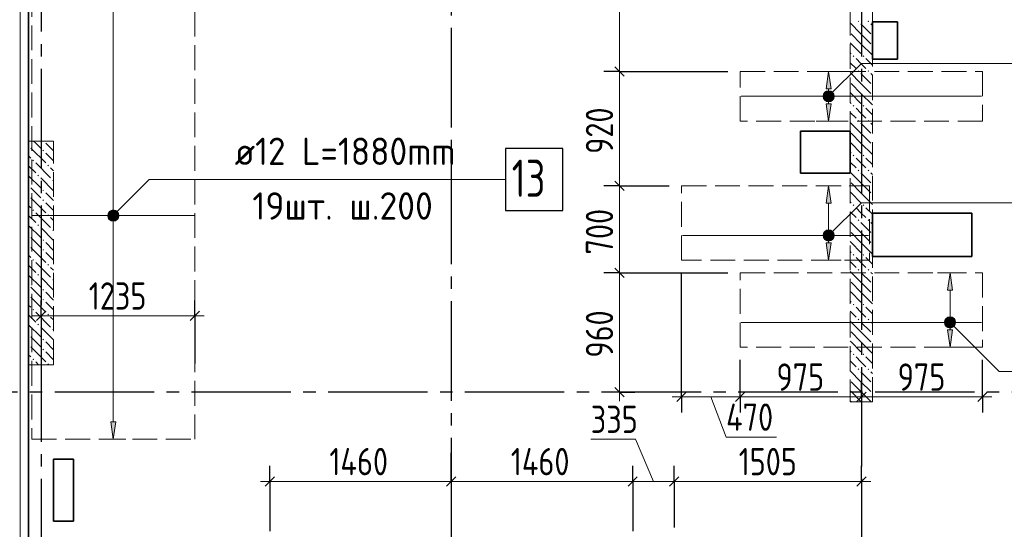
# Model space of a CAD drawing. Header units: millimetres. Extents: x 0 to 64958, y 0 to 42000.
# Tile 8 of 33: x 7028 to 14950, y 27695 to 31796. Entities that reach past the tile are written whole.
import ezdxf

# ---------------------------------------------------------------- set-up
doc = ezdxf.new("R2010")
doc.units = ezdxf.units.MM
doc.linetypes.add('______2', pattern=[270, 200, -70])
doc.linetypes.add('______5', pattern=[1100, 800, -100, 100, -100])
for name, color, linetype, lineweight in [('Standard', 7, 'Continuous', 25), ('ДОП Верх по Х', 7, 'Continuous', 25), ('ЖБ Пилон', 180, 'Continuous', 25), ('Оси', 40, '______5', 18), ('Позиционная метка номер позиции', 7, 'Continuous', 13), ('Примечания', 7, 'Continuous', 25)]:
    doc.layers.add(name, color=color, linetype=linetype, lineweight=lineweight)
doc.layers.add('ЖБ Перекрытие верхний уровень', color=7, linetype='Continuous', lineweight=25, true_color=0xe0e0ff)
doc.layers.add('ЖБ Стена верхний уровень', color=7, linetype='Continuous', lineweight=25, true_color=0x006e00)
doc.styles.add('GOST 2.304-81', font='txt')
doc.styles.add('ISOCPEUR', font='txt')

msp = doc.modelspace()

# ---------------------------------------------------------------- hatches: boundary and pattern name
at = {"layer": 'ДОП Верх по Х', "linetype": 'Continuous', "lineweight": 13, "transparency": 33554687}
for points in [[(13556.9, 31240), (13536.9, 31380), (13516.9, 31240)], [(13518.2, 31212.2), (13555.7, 31212.2), (13536.9, 31217.5)], [(13499.4, 31180), (13574.4, 31180), (13569.2, 31198.7)], [(13499.4, 31180), (13569.2, 31198.7), (13504.7, 31198.7)], [(13504.7, 31161.2), (13574.4, 31180), (13499.4, 31180)], [(13504.7, 31198.7), (13569.2, 31198.7), (13555.7, 31212.2)], [(13504.7, 31198.7), (13555.7, 31212.2), (13518.2, 31212.2)], [(13504.7, 31161.2), (13569.2, 31161.2), (13574.4, 31180)], [(13518.2, 31147.8), (13569.2, 31161.2), (13504.7, 31161.2)], [(13518.2, 31147.8), (13555.7, 31147.8), (13569.2, 31161.2)], [(13555.7, 31147.8), (13518.2, 31147.8), (13536.9, 31142.5)], [(13556.9, 30320), (13536.9, 30460), (13516.9, 30320)], [(7743.5, 30220), (7818.5, 30220), (7813.2, 30238.7)], [(7743.5, 30220), (7813.2, 30238.7), (7748.7, 30238.7)], [(7748.7, 30201.2), (7818.5, 30220), (7743.5, 30220)], [(7748.7, 30238.7), (7813.2, 30238.7), (7799.7, 30252.2)], [(7748.7, 30238.7), (7799.7, 30252.2), (7762.2, 30252.2)], [(7748.7, 30201.2), (7813.2, 30201.2), (7818.5, 30220)], [(7762.2, 30187.7), (7813.2, 30201.2), (7748.7, 30201.2)], [(7762.2, 30252.2), (7799.7, 30252.2), (7781, 30257.5)], [(7762.2, 30187.7), (7799.7, 30187.7), (7813.2, 30201.2)], [(7799.7, 30187.7), (7762.2, 30187.7), (7781, 30182.5)], [(14533.7, 29620), (14513.7, 29760), (14493.7, 29620)], [(14481.5, 29378.7), (14546, 29378.7), (14532.5, 29392.2)], [(14481.5, 29378.7), (14532.5, 29392.2), (14495, 29392.2)], [(14495, 29392.2), (14532.5, 29392.2), (14513.7, 29397.5)], [(14476.2, 29360), (14551.2, 29360), (14546, 29378.7)], [(14476.2, 29360), (14546, 29378.7), (14481.5, 29378.7)], [(14481.5, 29341.2), (14551.2, 29360), (14476.2, 29360)], [(14481.5, 29341.2), (14546, 29341.2), (14551.2, 29360)], [(14495, 29327.7), (14546, 29341.2), (14481.5, 29341.2)], [(14495, 29327.7), (14532.5, 29327.7), (14546, 29341.2)], [(14532.5, 29327.7), (14495, 29327.7), (14513.7, 29322.5)]]:
    msp.add_hatch(color=7, dxfattribs=at).paths.add_polyline_path(points)
for points in [[(13556.9, 31120), (13536.9, 30980), (13516.9, 31120)], [(13556.9, 30000), (13536.9, 29860), (13516.9, 30000)], [(14533.7, 29300), (14513.7, 29160), (14493.7, 29300)], [(7801, 28560), (7781, 28420), (7761, 28560)]]:
    msp.add_hatch(color=7, dxfattribs=at).paths.add_polyline_path(points, flags=16)
at = {"layer": 'ЖБ Пилон', "linetype": 'Continuous', "lineweight": 18, "transparency": 33554687}
for points in [[(7220.3, 30820), (7216.9, 30816.6), (7213.6, 30820)], [(7100, 30786.6), (7103.5, 30783.1), (7100, 30779.7)], [(7210.5, 30743.1), (7216.9, 30749.6), (7223.4, 30743.1), (7216.9, 30736.6)], [(7130.4, 30663.1), (7137, 30669.6), (7143.5, 30663.1), (7137, 30656.6)], [(7250.5, 30623.1), (7257, 30629.6), (7263.5, 30623.1), (7257, 30616.6)], [(7170.5, 30543.1), (7177, 30549.6), (7183.5, 30543.1), (7177, 30536.6)], [(7290.5, 30503.1), (7297, 30509.6), (7300, 30506.6), (7300, 30499.7), (7297, 30496.6)], [(7100, 30466.6), (7103.5, 30463.1), (7100, 30459.7)], [(7210.5, 30423.1), (7216.9, 30429.6), (7223.4, 30423.1), (7216.9, 30416.6)], [(7100, 30386.6), (7103.5, 30383.1), (7100, 30379.7)], [(7210.5, 30343.1), (7216.9, 30349.6), (7223.4, 30343.1), (7216.9, 30336.6)], [(7130.4, 30263.1), (7137, 30269.6), (7143.5, 30263.1), (7137, 30256.6)], [(7250.5, 30223.1), (7257, 30229.6), (7263.5, 30223.1), (7257, 30216.6)], [(7170.5, 30143.1), (7177, 30149.6), (7183.5, 30143.1), (7177, 30136.6)], [(7290.5, 30103.1), (7297, 30109.6), (7300, 30106.6), (7300, 30099.7), (7297, 30096.6)], [(7100, 30066.6), (7103.5, 30063.1), (7100, 30059.7)], [(7210.5, 30023.1), (7216.9, 30029.6), (7223.4, 30023.1), (7216.9, 30016.6)], [(7100, 29986.6), (7103.5, 29983.1), (7100, 29979.7)], [(7210.5, 29943.1), (7216.9, 29949.6), (7223.4, 29943.1), (7216.9, 29936.6)], [(7130.4, 29863.1), (7137, 29869.6), (7143.5, 29863.1), (7137, 29856.6)], [(7250.5, 29823.1), (7257, 29829.6), (7263.5, 29823.1), (7257, 29816.6)], [(7170.5, 29743.1), (7177, 29749.6), (7183.5, 29743.1), (7177, 29736.6)], [(7290.5, 29703.1), (7297, 29709.6), (7300, 29706.6), (7300, 29699.7), (7297, 29696.6)], [(7100, 29666.6), (7103.5, 29663.1), (7100, 29659.7)], [(7210.5, 29623.1), (7216.9, 29629.6), (7223.4, 29623.1), (7216.9, 29616.6)], [(7100, 29586.6), (7103.5, 29583.1), (7100, 29579.7)], [(7210.5, 29543.1), (7216.9, 29549.6), (7223.4, 29543.1), (7216.9, 29536.6)], [(7130.4, 29463.1), (7137, 29469.6), (7143.5, 29463.1), (7137, 29456.6)], [(7250.5, 29423.1), (7257, 29429.6), (7263.5, 29423.1), (7257, 29416.6)], [(7170.5, 29343.1), (7177, 29349.6), (7183.5, 29343.1), (7177, 29336.6)], [(7100, 29266.6), (7103.5, 29263.1), (7100, 29259.7)], [(7290.5, 29303.1), (7297, 29309.6), (7300, 29306.6), (7300, 29299.7), (7297, 29296.6)], [(7100, 29186.6), (7103.5, 29183.1), (7100, 29179.7)], [(7210.5, 29223.1), (7216.9, 29229.6), (7223.4, 29223.1), (7216.9, 29216.6)], [(7210.5, 29143.1), (7216.9, 29149.6), (7223.4, 29143.1), (7216.9, 29136.6)], [(7130.4, 29063.1), (7137, 29069.6), (7143.5, 29063.1), (7137, 29056.6)], [(7250.5, 29023.1), (7257, 29029.6), (7263.5, 29023.1), (7260.3, 29020), (7253.6, 29020)]]:
    msp.add_hatch(color=7, dxfattribs=at).paths.add_polyline_path(points, flags=16)
at = {"layer": 'ЖБ Стена верхний уровень', "linetype": 'Continuous', "lineweight": 18, "transparency": 33554687}
for points in [[(13770.5, 31783.1), (13777, 31789.6), (13783.5, 31783.1), (13777, 31776.6)], [(13850.5, 31783.1), (13857, 31789.6), (13863.5, 31783.1), (13857, 31776.6)], [(13730.5, 31503.1), (13737, 31509.6), (13743.5, 31503.1), (13737, 31496.6)], [(13810.5, 31503.1), (13816.9, 31509.6), (13823.4, 31503.1), (13816.9, 31496.6)], [(13770.5, 31383.1), (13777, 31389.6), (13783.5, 31383.1), (13777, 31376.6)], [(13850.5, 31383.1), (13857, 31389.6), (13863.5, 31383.1), (13857, 31376.6)], [(13730.5, 31103.1), (13737, 31109.6), (13743.5, 31103.1), (13737, 31096.6)], [(13810.5, 31103.1), (13816.9, 31109.6), (13823.4, 31103.1), (13816.9, 31096.6)], [(13770.5, 30983.1), (13777, 30989.6), (13783.5, 30983.1), (13777, 30976.6)], [(13850.5, 30983.1), (13857, 30989.6), (13863.5, 30983.1), (13857, 30976.6)], [(13730.5, 30703.1), (13737, 30709.6), (13743.5, 30703.1), (13737, 30696.6)], [(13810.5, 30703.1), (13816.9, 30709.6), (13823.4, 30703.1), (13816.9, 30696.6)], [(13770.5, 30583.1), (13777, 30589.6), (13783.5, 30583.1), (13777, 30576.6)], [(13850.5, 30583.1), (13857, 30589.6), (13863.5, 30583.1), (13857, 30576.6)], [(13730.5, 30303.1), (13737, 30309.6), (13743.5, 30303.1), (13737, 30296.6)], [(13810.5, 30303.1), (13816.9, 30309.6), (13823.4, 30303.1), (13816.9, 30296.6)], [(13770.5, 30183.1), (13777, 30189.6), (13783.5, 30183.1), (13777, 30176.6)], [(13850.5, 30183.1), (13857, 30189.6), (13863.5, 30183.1), (13857, 30176.6)], [(13730.5, 29903.1), (13737, 29909.6), (13743.5, 29903.1), (13737, 29896.6)], [(13810.5, 29903.1), (13816.9, 29909.6), (13823.4, 29903.1), (13816.9, 29896.6)], [(13770.5, 29783.1), (13777, 29789.6), (13783.5, 29783.1), (13777, 29776.6)], [(13850.5, 29783.1), (13857, 29789.6), (13863.5, 29783.1), (13857, 29776.6)], [(13730.5, 29503.1), (13737, 29509.6), (13743.5, 29503.1), (13737, 29496.6)], [(13810.5, 29503.1), (13816.9, 29509.6), (13823.4, 29503.1), (13816.9, 29496.6)], [(13770.5, 29383.1), (13777, 29389.6), (13783.5, 29383.1), (13777, 29376.6)], [(13850.5, 29383.1), (13857, 29389.6), (13863.5, 29383.1), (13857, 29376.6)], [(13730.5, 29103.1), (13737, 29109.6), (13743.5, 29103.1), (13737, 29096.6)], [(13810.5, 29103.1), (13816.9, 29109.6), (13823.4, 29103.1), (13816.9, 29096.6)], [(13770.5, 28983.1), (13777, 28989.6), (13783.5, 28983.1), (13777, 28976.6)], [(13850.5, 28983.1), (13857, 28989.6), (13863.5, 28983.1), (13857, 28976.6)]]:
    msp.add_hatch(color=7, dxfattribs=at).paths.add_polyline_path(points, flags=16)
at = {"layer": 'Позиционная метка номер позиции', "linetype": 'Continuous', "lineweight": 13, "transparency": 33554687}
for points in [[(13505.1, 31211.8), (13580.2, 31168.5), (13525.5, 31223.3)], [(13525.5, 31223.3), (13580.2, 31168.5), (13580.2, 31191.5)], [(13525.5, 31223.3), (13580.2, 31191.5), (13548.4, 31223.3)], [(13548.4, 31223.3), (13580.2, 31191.5), (13568.7, 31211.8)], [(13493.6, 31191.5), (13568.7, 31148.2), (13505.1, 31211.8)], [(13493.6, 31168.5), (13548.4, 31136.7), (13493.6, 31191.5)], [(13493.6, 31191.5), (13548.4, 31136.7), (13568.7, 31148.2)], [(13525.5, 31136.7), (13493.6, 31168.5), (13505.1, 31148.2)], [(13493.6, 31168.5), (13525.5, 31136.7), (13548.4, 31136.7)], [(13505.1, 31211.8), (13568.7, 31148.2), (13580.2, 31168.5)], [(7749.2, 30251.8), (7824.3, 30208.5), (7769.5, 30263.3)], [(7769.5, 30263.3), (7824.3, 30208.5), (7824.3, 30231.5)], [(7769.5, 30263.3), (7824.3, 30231.5), (7792.4, 30263.3)], [(7792.4, 30263.3), (7824.3, 30231.5), (7812.8, 30251.8)], [(7737.7, 30231.5), (7812.8, 30188.2), (7749.2, 30251.8)], [(7737.7, 30208.5), (7792.4, 30176.7), (7737.7, 30231.5)], [(7737.7, 30231.5), (7792.4, 30176.7), (7812.8, 30188.2)], [(7769.5, 30176.7), (7737.7, 30208.5), (7749.2, 30188.2)], [(7737.7, 30208.5), (7769.5, 30176.7), (7792.4, 30176.7)], [(7749.2, 30251.8), (7812.8, 30188.2), (7824.3, 30208.5)], [(13493.6, 30071.5), (13568.7, 30028.2), (13505.1, 30091.8)], [(13493.6, 30048.5), (13548.4, 30016.7), (13493.6, 30071.5)], [(13493.6, 30071.5), (13548.4, 30016.7), (13568.7, 30028.2)], [(13525.5, 30016.7), (13493.6, 30048.5), (13505.1, 30028.2)], [(13493.6, 30048.5), (13525.5, 30016.7), (13548.4, 30016.7)], [(13505.1, 30091.8), (13580.2, 30048.5), (13525.5, 30103.3)], [(13505.1, 30091.8), (13568.7, 30028.2), (13580.2, 30048.5)], [(13525.5, 30103.3), (13580.2, 30048.5), (13580.2, 30071.5)], [(13525.5, 30103.3), (13580.2, 30071.5), (13548.4, 30103.3)], [(13548.4, 30103.3), (13580.2, 30071.5), (13568.7, 30091.8)], [(14470.4, 29371.5), (14502.2, 29403.3), (14481.9, 29391.8)], [(14502.2, 29403.3), (14470.4, 29371.5), (14470.4, 29348.5)], [(14502.2, 29403.3), (14470.4, 29348.5), (14525.2, 29403.3)], [(14525.2, 29403.3), (14470.4, 29348.5), (14481.9, 29328.2)], [(14525.2, 29403.3), (14481.9, 29328.2), (14545.5, 29391.8)], [(14545.5, 29391.8), (14481.9, 29328.2), (14502.2, 29316.7)], [(14545.5, 29391.8), (14502.2, 29316.7), (14557, 29371.5)], [(14557, 29371.5), (14502.2, 29316.7), (14525.2, 29316.7)], [(14557, 29371.5), (14525.2, 29316.7), (14557, 29348.5)], [(14557, 29348.5), (14525.2, 29316.7), (14545.5, 29328.2)]]:
    msp.add_hatch(color=7, dxfattribs=at).paths.add_polyline_path(points)

# ---------------------------------------------------------------- linework, layer by layer
at = {"layer": 'Standard', "color": 7, "linetype": 'Continuous', "lineweight": 13, "transparency": 33554687}
for p, q in [((11853, 31380), (11853, 33280)), ((11853, 30460), (11853, 31380)), ((11853, 29760), (11853, 30460)), ((7200, 29412.6), (7125, 29412.6)), ((8437, 29412.6), (7200, 29412.6)), ((8437, 29412.6), (8512, 29412.6)), ((11853, 28800), (11853, 28725)), ((12353, 28760), (12278, 28760)), ((12825, 28760), (12353, 28760)), ((12589, 28760), (12711.5, 28437.5)), ((13800, 28760), (12825, 28760)), ((14775, 28760), (14850, 28760)), ((11982.3, 28420.3), (11622.7, 28420.3)), ((12127.5, 28080), (11982.3, 28420.3)), ((12711.5, 28437.5), (13118.1, 28437.5)), ((9040, 28080), (8965, 28080)), ((10500, 28080), (9040, 28080)), ((11960, 28080), (10500, 28080)), ((12295, 28080), (11960, 28080)), ((13800, 28080), (12295, 28080)), ((13800, 28080), (13875, 28080))]:
    msp.add_line(p, q, dxfattribs=at)
at = {"layer": 'Standard', "color": 251, "linetype": 'Continuous', "lineweight": -3, "true_color": 0x656565, "transparency": 33554687}
for p, q in [((11853, 31380), (11728, 31380)), ((11853, 31380), (11978, 31380)), ((11853, 31380), (12725, 31380)), ((11853, 30460), (11728, 30460)), ((11853, 30460), (11978, 30460)), ((11853, 30460), (12253, 30460)), ((11853, 29760), (11728, 29760)), ((11853, 29760), (11978, 29760)), ((11853, 29760), (12725, 29760)), ((12353, 28760), (12353, 29760)), ((7200, 29412.6), (7200, 29537.6)), ((8437, 29412.6), (8437, 29537.6)), ((7200, 29412.6), (7200, 29287.6)), ((7200, 29412.6), (7200, 29030)), ((8437, 29412.6), (8437, 29287.6)), ((8437, 29412.6), (8437, 29030)), ((12825, 28760), (12825, 29060)), ((12353, 28760), (12353, 28885)), ((12825, 28760), (12825, 28885)), ((13800, 28760), (13800, 28885)), ((14775, 28760), (14775, 28885)), ((11853, 28800), (11728, 28800)), ((11853, 28800), (11978, 28800)), ((11853, 28800), (11853, 28800)), ((12353, 28760), (12353, 28635)), ((12825, 28760), (12825, 28635)), ((13800, 28760), (13800, 28635)), ((14775, 28760), (14775, 28635)), ((9040, 28080), (9040, 28205)), ((10500, 28080), (10500, 28205)), ((11960, 28080), (11960, 28205)), ((12295, 28080), (12295, 28205)), ((13800, 28080), (13800, 28205)), ((9040, 28080), (9040, 27955)), ((9040, 28080), (9040, 27680)), ((10500, 28080), (10500, 27955)), ((11960, 28080), (11960, 27955)), ((11960, 28080), (11960, 27680)), ((12295, 28080), (12295, 27955)), ((12295, 28080), (12295, 27710)), ((13800, 28080), (13800, 27955)), ((13800, 28080), (13800, 27710))]:
    msp.add_line(p, q, dxfattribs=at)
at = {"layer": 'Standard', "color": 7, "linetype": 'Continuous', "lineweight": 25, "transparency": 33554687}
for p, q in [((11890.5, 31342.5), (11815.5, 31417.5)), ((11890.5, 30422.5), (11815.5, 30497.5)), ((11890.5, 29722.5), (11815.5, 29797.5)), ((7237.5, 29450.1), (7162.5, 29375.1)), ((8474.5, 29450.1), (8399.5, 29375.1)), ((11890.5, 28762.5), (11815.5, 28837.5)), ((12390.5, 28797.5), (12315.5, 28722.5)), ((12862.5, 28797.5), (12787.5, 28722.5)), ((13837.5, 28797.5), (13762.5, 28722.5)), ((14812.5, 28797.5), (14737.5, 28722.5)), ((9077.5, 28117.5), (9002.5, 28042.5)), ((10537.5, 28117.5), (10462.5, 28042.5)), ((11997.5, 28117.5), (11922.5, 28042.5)), ((12332.5, 28117.5), (12257.5, 28042.5)), ((13837.5, 28117.5), (13762.5, 28042.5))]:
    msp.add_line(p, q, dxfattribs=at)
at = {"layer": 'Standard', "color": 254, "linetype": 'Continuous', "lineweight": 18, "true_color": 0xc4c4ff, "transparency": 33554687}
msp.add_lwpolyline([(7031, 20075), (49449, 20075), (49449, 34500), (7031, 34500), (7031, 20075)], dxfattribs=at)
at = {"layer": 'Standard', "color": 7, "linetype": 'Continuous', "lineweight": 13, "transparency": 33554687}
for points in [[(11853, 28800), (11853, 28977.4), (11853, 28977.4), (11853, 29760)], [(14775, 28760), (13815.1, 28760), (13815.1, 28760), (13800, 28760)]]:
    msp.add_lwpolyline(points, dxfattribs=at)
at = {"layer": 'Standard', "color": 251, "linetype": 'Continuous', "lineweight": -3, "true_color": 0x656565, "transparency": 33554687}
for points in [[(14775, 28760), (14775, 28985.8), (14775, 28985.8), (14775, 29060)], [(13800, 28760), (13800, 28716.5), (13800, 28716.5), (13800, 28620)], [(10500, 28080), (10500, 28097), (10500, 28097), (10500, 28309.8)]]:
    msp.add_lwpolyline(points, dxfattribs=at)
at = {"layer": 'ДОП Верх по Х', "color": 251, "linetype": 'Continuous', "lineweight": 13, "true_color": 0x494949, "transparency": 33554687}
for p, q in [((7781, 30250), (7781, 31880)), ((13536.9, 31380), (13436.9, 31380)), ((13536.9, 31380), (13516.9, 31240)), ((13556.9, 31240), (13536.9, 31380)), ((13536.9, 31380), (13636.9, 31380)), ((13536.9, 31380), (13536.9, 31380)), ((13516.9, 31240), (13556.9, 31240)), ((13536.9, 31210), (13536.9, 31240)), ((13499.4, 31180), (13499.4, 31180)), ((13536.9, 31120), (13536.9, 31150)), ((13574.4, 31180), (13574.4, 31180)), ((13536.9, 30980), (13516.9, 31120)), ((13516.9, 31120), (13556.9, 31120)), ((13556.9, 31120), (13536.9, 30980)), ((13536.9, 30980), (13436.9, 30980)), ((13536.9, 30980), (13636.9, 30980)), ((13536.9, 30980), (13536.9, 30980)), ((13536.9, 30460), (13436.9, 30460)), ((13536.9, 30460), (13516.9, 30320)), ((13556.9, 30320), (13536.9, 30460)), ((13536.9, 30460), (13636.9, 30460)), ((13536.9, 30460), (13536.9, 30460)), ((13516.9, 30320), (13556.9, 30320)), ((13536.9, 30090), (13536.9, 30320)), ((7743.5, 30220), (7743.5, 30220)), ((7781, 28560), (7781, 30190)), ((7818.5, 30220), (7818.5, 30220)), ((13499.4, 30060), (13499.4, 30060)), ((13536.9, 30000), (13536.9, 30030)), ((13574.4, 30060), (13574.4, 30060)), ((13536.9, 29860), (13516.9, 30000)), ((13516.9, 30000), (13556.9, 30000)), ((13556.9, 30000), (13536.9, 29860)), ((13536.9, 29860), (13436.9, 29860)), ((13536.9, 29860), (13636.9, 29860)), ((13536.9, 29860), (13536.9, 29860)), ((14513.7, 29760), (14413.7, 29760)), ((14513.7, 29760), (14493.7, 29620)), ((14533.7, 29620), (14513.7, 29760)), ((14513.7, 29760), (14613.7, 29760)), ((14513.7, 29760), (14513.7, 29760)), ((14493.7, 29620), (14533.7, 29620)), ((14513.7, 29390), (14513.7, 29620)), ((14476.2, 29360), (14476.2, 29360)), ((14513.7, 29300), (14513.7, 29330)), ((14551.2, 29360), (14551.2, 29360)), ((14513.7, 29160), (14493.7, 29300)), ((14493.7, 29300), (14533.7, 29300)), ((14533.7, 29300), (14513.7, 29160)), ((14513.7, 29160), (14413.7, 29160)), ((14513.7, 29160), (14613.7, 29160)), ((14513.7, 29160), (14513.7, 29160)), ((7781, 28420), (7761, 28560)), ((7761, 28560), (7801, 28560)), ((7801, 28560), (7781, 28420)), ((7781, 28420), (7681, 28420)), ((7781, 28420), (7881, 28420)), ((7781, 28420), (7781, 28420))]:
    msp.add_line(p, q, dxfattribs=at)
at = {"layer": 'ДОП Верх по Х', "color": 7, "linetype": 'Continuous', "lineweight": 18, "transparency": 33554687}
for p, q in [((12832, 31180), (14768, 31180)), ((8431, 30220), (7131, 30220)), ((12360, 30060), (13858, 30060)), ((12832, 29360), (14768, 29360))]:
    msp.add_line(p, q, dxfattribs=at)
at = {"layer": 'ДОП Верх по Х', "color": 7, "linetype": 'Continuous', "lineweight": 13, "transparency": 33554687}
msp.add_line((8737, 30509.9), (10779, 30509.9), dxfattribs=at)
at = {"layer": 'ДОП Верх по Х', "color": 7, "linetype": 'Continuous', "lineweight": 25, "transparency": 33554687}
msp.add_lwpolyline([(10937, 30259.9), (11397, 30259.9), (11397, 30759.9), (10937, 30759.9), (10937, 30259.9)], dxfattribs=at)
at = {"layer": 'ДОП Верх по Х', "color": 251, "linetype": 'Continuous', "lineweight": 13, "true_color": 0x494949, "transparency": 33554687}
for centre in [(13536.9, 31180), (7781, 30220), (14513.7, 29360)]:
    msp.add_circle(centre, 37.5, dxfattribs=at)
at = {"layer": 'ЖБ Перекрытие верхний уровень', "color": 7, "linetype": 'Continuous', "lineweight": 35, "transparency": 33554687}
for p, q in [((7100, 34500), (7100, 19870)), ((14090, 31780), (13890, 31780)), ((13890, 31780), (13890, 31480)), ((14090, 31480), (14090, 31780)), ((13890, 31480), (14090, 31480)), ((13710, 30900), (13310, 30900)), ((13310, 30900), (13310, 30560)), ((13710, 30560), (13710, 30900)), ((13310, 30560), (13710, 30560)), ((14690, 30240), (13890, 30240)), ((13890, 30240), (13890, 29890)), ((14690, 29890), (14690, 30240)), ((13890, 29890), (14690, 29890)), ((7460, 28259.8), (7300, 28259.8)), ((7300, 28259.8), (7300, 27759.8)), ((7460, 27759.8), (7460, 28259.8)), ((7300, 27759.8), (7460, 27759.8))]:
    msp.add_line(p, q, dxfattribs=at)
at = {"layer": 'ЖБ Пилон', "color": 253, "linetype": '______2', "lineweight": 13, "true_color": 0xa0a0a0, "transparency": 33554687}
for p, q in [((7100, 30820), (7100, 29020)), ((7300, 30820), (7100, 30820)), ((7300, 29020), (7300, 30820)), ((7100, 29020), (7300, 29020))]:
    msp.add_line(p, q, dxfattribs=at)
at = {"layer": 'ЖБ Пилон', "color": 9, "linetype": 'Continuous', "lineweight": 18, "true_color": 0xc7c7c7, "transparency": 33554687}
for p, q in [((7157, 30803.1), (7140.1, 30820)), ((7116.9, 30763.1), (7237, 30643.1)), ((7197, 30763.1), (7157, 30803.1)), ((7237, 30803.1), (7300, 30740.1)), ((7100, 30700.1), (7116.9, 30683.1)), ((7237, 30723.1), (7300, 30660.1)), ((7100, 30620.1), (7157, 30563.1)), ((7157, 30643.1), (7277, 30523.1)), ((7300, 30580.1), (7277, 30603.1)), ((7100, 30540.1), (7197, 30443.1)), ((7300, 30420.1), (7197, 30523.1)), ((7157, 30403.1), (7116.9, 30443.1)), ((7116.9, 30363.1), (7237, 30243.1)), ((7197, 30363.1), (7157, 30403.1)), ((7237, 30403.1), (7300, 30340.1)), ((7100, 30300.1), (7116.9, 30283.1)), ((7237, 30323.1), (7300, 30260.1)), ((7100, 30220.1), (7157, 30163.1)), ((7157, 30243.1), (7277, 30123.1)), ((7300, 30180.1), (7277, 30203.1)), ((7100, 30140.1), (7197, 30043.1)), ((7300, 30020.1), (7197, 30123.1)), ((7157, 30003.1), (7116.9, 30043.1)), ((7116.9, 29963.1), (7237, 29843.1)), ((7197, 29963.1), (7157, 30003.1)), ((7237, 30003.1), (7300, 29940.1)), ((7100, 29900.1), (7116.9, 29883.1)), ((7237, 29923.1), (7300, 29860.1)), ((7100, 29820.1), (7157, 29763.1)), ((7157, 29843.1), (7277, 29723.1)), ((7300, 29780.1), (7277, 29803.1)), ((7100, 29740.1), (7197, 29643.1)), ((7300, 29620.1), (7197, 29723.1)), ((7157, 29603.1), (7116.9, 29643.1)), ((7116.9, 29563.1), (7237, 29443.1)), ((7197, 29563.1), (7157, 29603.1)), ((7237, 29603.1), (7300, 29540.1)), ((7100, 29500.1), (7116.9, 29483.1)), ((7237, 29523.1), (7300, 29460.1)), ((7100, 29420.1), (7157, 29363.1)), ((7157, 29443.1), (7277, 29323.1)), ((7300, 29380.1), (7277, 29403.1)), ((7100, 29340.1), (7197, 29243.1)), ((7300, 29220.1), (7197, 29323.1)), ((7157, 29203.1), (7116.9, 29243.1)), ((7116.9, 29163.1), (7237, 29043.1)), ((7197, 29163.1), (7157, 29203.1)), ((7237, 29203.1), (7300, 29140.1)), ((7100, 29100.1), (7116.9, 29083.1)), ((7237, 29123.1), (7300, 29060.1)), ((7100, 29020.1), (7100.1, 29020)), ((7157, 29043.1), (7180.1, 29020))]:
    msp.add_line(p, q, dxfattribs=at)
at = {"layer": 'ЖБ Стена верхний уровень', "color": 251, "linetype": '______2', "lineweight": 13, "true_color": 0x656565, "transparency": 33554687}
for p, q in [((13710, 34300), (13710, 28720)), ((13890, 28720), (13890, 34300)), ((13710, 28720), (13890, 28720))]:
    msp.add_line(p, q, dxfattribs=at)
at = {"layer": 'ЖБ Стена верхний уровень', "color": 9, "linetype": 'Continuous', "lineweight": 18, "true_color": 0xc7c7c7, "transparency": 33554687}
for p, q in [((13797, 31683.1), (13710, 31770.1)), ((13797, 31763.1), (13877, 31683.1)), ((13877, 31763.1), (13890, 31750.1)), ((13716.9, 31603.1), (13710, 31610.1)), ((13716.9, 31683.1), (13797, 31603.1)), ((13797, 31683.1), (13877, 31603.1)), ((13716.9, 31603.1), (13797, 31523.1)), ((13797, 31603.1), (13890, 31510.1)), ((13710, 31530.1), (13716.9, 31523.1)), ((13797, 31443.1), (13757, 31483.1)), ((13837, 31483.1), (13890, 31430.1)), ((13710, 31450.1), (13757, 31403.1)), ((13837, 31403.1), (13797, 31443.1)), ((13797, 31283.1), (13710, 31370.1)), ((13797, 31363.1), (13877, 31283.1)), ((13877, 31363.1), (13890, 31350.1)), ((13716.9, 31283.1), (13797, 31203.1)), ((13797, 31283.1), (13877, 31203.1)), ((13716.9, 31203.1), (13710, 31210.1)), ((13716.9, 31203.1), (13797, 31123.1)), ((13797, 31203.1), (13890, 31110.1)), ((13710, 31130.1), (13716.9, 31123.1)), ((13797, 31043.1), (13757, 31083.1)), ((13837, 31083.1), (13890, 31030.1)), ((13710, 31050.1), (13757, 31003.1)), ((13837, 31003.1), (13797, 31043.1)), ((13797, 30883.1), (13710, 30970.1)), ((13797, 30963.1), (13877, 30883.1)), ((13877, 30963.1), (13890, 30950.1)), ((13716.9, 30883.1), (13797, 30803.1)), ((13797, 30883.1), (13877, 30803.1)), ((13716.9, 30803.1), (13710, 30810.1)), ((13716.9, 30803.1), (13797, 30723.1)), ((13797, 30803.1), (13890, 30710.1)), ((13710, 30730.1), (13716.9, 30723.1)), ((13797, 30643.1), (13757, 30683.1)), ((13837, 30683.1), (13890, 30630.1)), ((13710, 30650.1), (13757, 30603.1)), ((13837, 30603.1), (13797, 30643.1)), ((13797, 30483.1), (13710, 30570.1)), ((13797, 30563.1), (13877, 30483.1)), ((13877, 30563.1), (13890, 30550.1)), ((13716.9, 30483.1), (13797, 30403.1)), ((13797, 30483.1), (13877, 30403.1)), ((13716.9, 30403.1), (13710, 30410.1)), ((13716.9, 30403.1), (13797, 30323.1)), ((13797, 30403.1), (13890, 30310.1)), ((13710, 30330.1), (13716.9, 30323.1)), ((13797, 30243.1), (13757, 30283.1)), ((13837, 30283.1), (13890, 30230.1)), ((13710, 30250.1), (13757, 30203.1)), ((13837, 30203.1), (13797, 30243.1)), ((13797, 30083.1), (13710, 30170.1)), ((13797, 30163.1), (13877, 30083.1)), ((13877, 30163.1), (13890, 30150.1)), ((13716.9, 30083.1), (13797, 30003.1)), ((13797, 30083.1), (13877, 30003.1)), ((13716.9, 30003.1), (13710, 30010.1)), ((13716.9, 30003.1), (13797, 29923.1)), ((13797, 30003.1), (13890, 29910.1)), ((13710, 29930.1), (13716.9, 29923.1)), ((13797, 29843.1), (13757, 29883.1)), ((13837, 29883.1), (13890, 29830.1)), ((13710, 29850.1), (13757, 29803.1)), ((13837, 29803.1), (13797, 29843.1)), ((13797, 29683.1), (13710, 29770.1)), ((13797, 29763.1), (13877, 29683.1)), ((13877, 29763.1), (13890, 29750.1)), ((13716.9, 29683.1), (13797, 29603.1)), ((13797, 29683.1), (13877, 29603.1)), ((13716.9, 29603.1), (13710, 29610.1)), ((13716.9, 29603.1), (13797, 29523.1)), ((13797, 29603.1), (13890, 29510.1)), ((13710, 29530.1), (13716.9, 29523.1)), ((13797, 29443.1), (13757, 29483.1)), ((13837, 29483.1), (13890, 29430.1)), ((13710, 29450.1), (13757, 29403.1)), ((13837, 29403.1), (13797, 29443.1)), ((13797, 29283.1), (13710, 29370.1)), ((13797, 29363.1), (13877, 29283.1)), ((13877, 29363.1), (13890, 29350.1)), ((13716.9, 29283.1), (13797, 29203.1)), ((13797, 29283.1), (13877, 29203.1)), ((13716.9, 29203.1), (13710, 29210.1)), ((13716.9, 29203.1), (13797, 29123.1)), ((13797, 29203.1), (13890, 29110.1)), ((13710, 29130.1), (13716.9, 29123.1)), ((13797, 29043.1), (13757, 29083.1)), ((13837, 29083.1), (13890, 29030.1)), ((13710, 29050.1), (13757, 29003.1)), ((13837, 29003.1), (13797, 29043.1)), ((13797, 28883.1), (13710, 28970.1)), ((13797, 28963.1), (13877, 28883.1)), ((13877, 28963.1), (13890, 28950.1)), ((13716.9, 28883.1), (13797, 28803.1)), ((13797, 28883.1), (13877, 28803.1)), ((13716.9, 28803.1), (13710, 28810.1)), ((13716.9, 28803.1), (13797, 28723.1)), ((13797, 28803.1), (13880.1, 28720)), ((13710, 28730.1), (13716.9, 28723.1))]:
    msp.add_line(p, q, dxfattribs=at)
at = {"layer": 'Оси', "color": 8, "linetype": '______5', "lineweight": -3, "transparency": 33554687}
for p, q in [((13800, 38900), (13800, 15270)), ((7200, 35800), (7200, 15270)), ((10500, 35030), (10500, 15270)), ((49910, 28800), (4600, 28800))]:
    msp.add_line(p, q, dxfattribs=at)
at = {"layer": 'Позиционная метка номер позиции', "color": 7, "linetype": 'Continuous', "lineweight": 13, "transparency": 33554687}
for p, q in [((13505.1, 31211.8), (13505.1, 31211.8)), ((13505.1, 31148.2), (13505.1, 31148.2)), ((13568.7, 31211.8), (13568.7, 31211.8)), ((13568.7, 31148.2), (13568.7, 31148.2)), ((7749.2, 30251.8), (7749.2, 30251.8)), ((7749.2, 30188.2), (7749.2, 30188.2)), ((7812.8, 30251.8), (7812.8, 30251.8)), ((7812.8, 30188.2), (7812.8, 30188.2)), ((13505.1, 30091.8), (13505.1, 30091.8)), ((13505.1, 30028.2), (13505.1, 30028.2)), ((13568.7, 30091.8), (13568.7, 30091.8)), ((13568.7, 30028.2), (13568.7, 30028.2)), ((14481.9, 29391.8), (14481.9, 29391.8)), ((14545.5, 29391.8), (14545.5, 29391.8)), ((14481.9, 29328.2), (14481.9, 29328.2)), ((14545.5, 29328.2), (14545.5, 29328.2))]:
    msp.add_line(p, q, dxfattribs=at)
for points in [[(13536.9, 31180), (13800, 31443.1), (17409.7, 31443.1)], [(7781, 30220), (8070.9, 30509.9), (10937, 30509.9)], [(13536.9, 30060), (13800, 30323.1), (17409.7, 30323.1)], [(14513.7, 29360), (14909.7, 28964), (17409.7, 28964)]]:
    msp.add_lwpolyline(points, dxfattribs=at)
for centre in [(13536.9, 31180), (7781, 30220), (13536.9, 30060), (14513.7, 29360)]:
    msp.add_circle(centre, 45, dxfattribs=at)
at = {"layer": 'Примечания', "color": 7, "linetype": '______2', "lineweight": 18, "transparency": 33554687}
for p, q in [((7125, 32020), (7125, 28420)), ((8437, 28420), (8437, 32020)), ((12825, 30980), (12825, 31380)), ((12825, 31380), (14775, 31380)), ((14775, 31380), (14775, 30980)), ((14775, 30980), (12825, 30980)), ((12353, 29860), (12353, 30460)), ((12353, 30460), (13865, 30460)), ((13865, 30460), (13865, 29860)), ((13865, 29860), (12353, 29860)), ((12825, 29160), (12825, 29760)), ((12825, 29760), (14775, 29760)), ((14775, 29760), (14775, 29160)), ((14775, 29160), (12825, 29160)), ((7125, 28420), (8437, 28420))]:
    msp.add_line(p, q, dxfattribs=at)

# ---------------------------------------------------------------- texts
at = {"layer": 'Standard', "color": 7, "linetype": 'Continuous', "lineweight": 25, "transparency": 33554687, "char_height": 220, "attachment_point": 7, "rotation": 90, "style": 'GOST 2.304-81'}
for s, insert, width in [('920', (11803, 30716.7), 531.96), ('700', (11803, 29906.7), 531.967), ('960', (11803, 29076.7), 531.96)]:
    msp.add_mtext(s, dxfattribs=dict(at, insert=insert, width=width))
at = {"layer": 'Standard', "color": 7, "linetype": 'Continuous', "lineweight": 25, "transparency": 33554687, "char_height": 220, "attachment_point": 7, "style": 'GOST 2.304-81'}
for s, insert, width in [('1235', (7584, 29462.7), 594.589), ('975', (13117.1, 28810), 516.39), ('975', (14092.1, 28810), 516.396), ('335', (11622.7, 28470.3), 485.244), ('470', (12711.5, 28487.5), 531.967), ('1460', (9519.8, 28130), 625.735), ('1460', (10979.8, 28130), 625.741), ('1505', (12813, 28130), 594.589)]:
    msp.add_mtext(s, dxfattribs=dict(at, insert=insert, width=width))
at = {"layer": 'ДОП Верх по Х', "color": 7, "linetype": 'Continuous', "lineweight": 13, "transparency": 33554687, "attachment_point": 7, "style": 'ISOCPEUR'}
for s, insert, char_height, width in [('\\W0.94;ø12 L=1880mm ', (8757, 30627.2), 220, 2104.383), ('\\W0.75;13', (10987, 30369.9), 300, 472.272), ('\\W0.95;19шт. ш.200 ', (8900, 30187.2), 220, 1819.9)]:
    msp.add_mtext(s, dxfattribs=dict(at, insert=insert, char_height=char_height, width=width))

doc.saveas('drawing.dxf')
